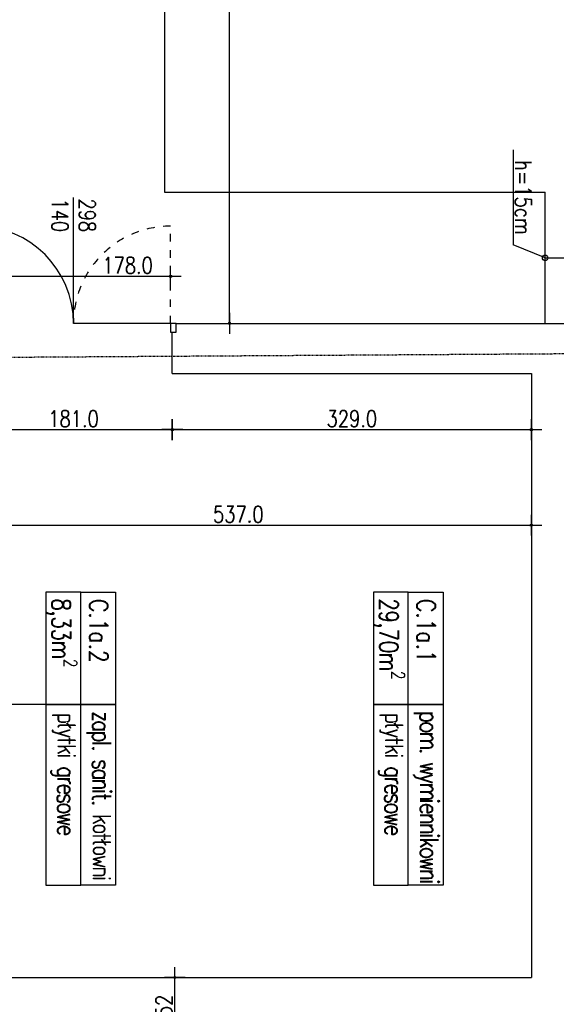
# Model space of a CAD drawing. Header units: millimetres. Extents: x 22865 to 60762, y -18816 to 15611.
# Tile 66 of 256: x 44294 to 44786, y -10942 to -10041. Entities that reach past the tile are written whole.
import ezdxf

# ---------------------------------------------------------------- set-up
doc = ezdxf.new("R2010")
doc.units = ezdxf.units.MM
for name, pattern in [('2_EGBU_A', [0]), ('3', [1, 0.5, -0.5]), ('DASHED', [15, 7, -8])]:
    doc.linetypes.add(name, pattern=pattern)
doc.layers.add('EGBB_L_0', color=7, linetype='2_EGBU_A', lineweight=50, true_color=0x804000)
for name, color, linetype in [('OPISY', 6, 'Continuous'), ('sciany murowane', 4, 'Continuous'), ('WYMIARY', 6, 'Continuous')]:
    doc.layers.add(name, color=color, linetype=linetype)
doc.styles.add('1-100', font='simplex.shx', dxfattribs={"width": 0.8, "height": 15})
doc.dimstyles.new('1-100', dxfattribs={"dimscale": 0.5, "dimtxt": 100, "dimasz": 1, "dimexe": 0.18, "dimexo": 0.0625, "dimgap": 5, "dimtad": 1, "dimdec": 1, "dimzin": 0, "dimdsep": 46, "dimtxsty": '1-100', "dimblk1": 'K', "dimblk2": 'K', "dimsah": 1, "dimcen": 0.09, "dimse1": 1, "dimse2": 1, "dimadec": 0, "dimazin": 0, "dimtfac": 1, "dimtdec": 1, "dimtofl": 0, "dimtmove": 0, "dimatfit": 3, "dimldrblk": 'K', "dimfxl": 0, "dimtolj": 1, "dimtzin": 0, "dimarcsym": 0})

# ---------------------------------------------------------------- blocks, each defined once
blk = doc.blocks.new('K')
for p, q in [((0, -19.1), (0, 19.1)), ((-19.1, 0), (19.1, 0))]:
    blk.add_line(p, q)
blk.add_circle((0, 0), 2.02)
blk = doc.blocks.new('*D2942')
at = {"layer": 'WYMIARY', "color": 0, "lineweight": -2, "ltscale": 0.2}
blk.add_line((44253.69, -10415.98), (44433.69, -10415.98), dxfattribs=at)
at = {"layer": 'WYMIARY', "color": 0, "linetype": 'ByBlock', "lineweight": -2, "xscale": 0.5, "yscale": 0.5, "zscale": 0.5, "rotation": 180}
blk.add_blockref('K', (44253.19, -10415.98), dxfattribs=at)
at = {"layer": 'WYMIARY', "color": 0, "linetype": 'ByBlock', "lineweight": -2, "xscale": 0.5, "yscale": 0.5, "zscale": 0.5}
blk.add_blockref('K', (44434.19, -10415.98), dxfattribs=at)
at = {"layer": 'WYMIARY', "color": 0, "ltscale": 0.2, "insert": (44343.69, -10405.98), "char_height": 15, "attachment_point": 5, "style": '1-100'}
blk.add_mtext('\\A1;181.0', dxfattribs=at)
blk = doc.blocks.new('*D2943')
at = {"layer": 'WYMIARY', "color": 0, "lineweight": -2, "ltscale": 0.2}
blk.add_line((44255.19, -10275.57), (44432.19, -10275.57), dxfattribs=at)
at = {"layer": 'WYMIARY', "color": 0, "linetype": 'ByBlock', "lineweight": -2, "xscale": 0.5, "yscale": 0.5, "zscale": 0.5, "rotation": 180}
blk.add_blockref('K', (44254.69, -10275.57), dxfattribs=at)
at = {"layer": 'WYMIARY', "color": 0, "linetype": 'ByBlock', "lineweight": -2, "xscale": 0.5, "yscale": 0.5, "zscale": 0.5}
blk.add_blockref('K', (44432.69, -10275.57), dxfattribs=at)
at = {"layer": 'WYMIARY', "color": 0, "ltscale": 0.2, "insert": (44393.24, -10265.57), "char_height": 15, "attachment_point": 5, "style": '1-100'}
blk.add_mtext('\\A1;178.0', dxfattribs=at)
blk = doc.blocks.new('*D2944')
at = {"layer": 'WYMIARY', "color": 0, "lineweight": -2, "ltscale": 0.2}
blk.add_line((44226.69, -10503.48), (44762.69, -10503.48), dxfattribs=at)
at = {"layer": 'WYMIARY', "color": 0, "linetype": 'ByBlock', "lineweight": -2, "xscale": 0.5, "yscale": 0.5, "zscale": 0.5, "rotation": 180}
blk.add_blockref('K', (44226.19, -10503.48), dxfattribs=at)
at = {"layer": 'WYMIARY', "color": 0, "linetype": 'ByBlock', "lineweight": -2, "xscale": 0.5, "yscale": 0.5, "zscale": 0.5}
blk.add_blockref('K', (44763.19, -10503.48), dxfattribs=at)
at = {"layer": 'WYMIARY', "color": 0, "ltscale": 0.2, "insert": (44494.69, -10493.48), "char_height": 15, "attachment_point": 5, "style": '1-100'}
blk.add_mtext('\\A1;537.0', dxfattribs=at)
blk = doc.blocks.new('*D2945')
at = {"layer": 'WYMIARY', "color": 0, "lineweight": -2, "ltscale": 0.2}
blk.add_line((44434.69, -10415.98), (44762.69, -10415.98), dxfattribs=at)
at = {"layer": 'WYMIARY', "color": 0, "linetype": 'ByBlock', "lineweight": -2, "xscale": 0.5, "yscale": 0.5, "zscale": 0.5, "rotation": 180}
blk.add_blockref('K', (44434.19, -10415.98), dxfattribs=at)
at = {"layer": 'WYMIARY', "color": 0, "linetype": 'ByBlock', "lineweight": -2, "xscale": 0.5, "yscale": 0.5, "zscale": 0.5}
blk.add_blockref('K', (44763.19, -10415.98), dxfattribs=at)
at = {"layer": 'WYMIARY', "color": 0, "ltscale": 0.2, "insert": (44598.69, -10405.98), "char_height": 15, "attachment_point": 5, "style": '1-100'}
blk.add_mtext('\\A1;329.0', dxfattribs=at)
blk = doc.blocks.new('*D2946')
at = {"layer": 'WYMIARY', "color": 0, "lineweight": -2}
blk.add_line((44436.48, -10969.15), (44436.48, -10918.15), dxfattribs=at)
at = {"layer": 'WYMIARY', "color": 0, "linetype": 'ByBlock', "lineweight": -2, "xscale": 0.5, "yscale": 0.5, "zscale": 0.5}
for p, rotation in [((44436.48, -10917.65), 90), ((44436.48, -10969.65), 270)]:
    blk.add_blockref('K', p, dxfattribs=dict(at, rotation=rotation))
at = {"layer": 'WYMIARY', "color": 0, "ltscale": 0.2, "insert": (44426.48, -10943.65), "char_height": 15, "attachment_point": 5, "rotation": 90, "style": '1-100'}
blk.add_mtext('\\A1;52', dxfattribs=at)
blk = doc.blocks.new('*D2955')
at = {"layer": 'WYMIARY', "color": 0, "lineweight": -2, "ltscale": 0.2}
blk.add_line((44202.69, -10006.91), (44910.69, -10006.91), dxfattribs=at)
at = {"layer": 'WYMIARY', "color": 0, "linetype": 'ByBlock', "lineweight": -2, "xscale": 0.5, "yscale": 0.5, "zscale": 0.5, "rotation": 180}
blk.add_blockref('K', (44202.19, -10006.91), dxfattribs=at)
at = {"layer": 'WYMIARY', "color": 0, "linetype": 'ByBlock', "lineweight": -2, "xscale": 0.5, "yscale": 0.5, "zscale": 0.5}
blk.add_blockref('K', (44911.19, -10006.91), dxfattribs=at)
at = {"layer": 'WYMIARY', "color": 0, "ltscale": 0.2, "insert": (44556.69, -9996.91), "char_height": 15, "attachment_point": 5, "style": '1-100'}
blk.add_mtext('\\A1;709.0', dxfattribs=at)
blk = doc.blocks.new('*D2960')
at = {"layer": 'WYMIARY', "color": 0, "lineweight": -2, "ltscale": 0.2}
blk.add_line((44486.57, -10318.15), (44486.57, -9582.65), dxfattribs=at)
at = {"layer": 'WYMIARY', "color": 0, "linetype": 'ByBlock', "lineweight": -2, "xscale": 0.5, "yscale": 0.5, "zscale": 0.5}
for p, rotation in [((44486.57, -9582.15), 90), ((44486.57, -10318.65), 270)]:
    blk.add_blockref('K', p, dxfattribs=dict(at, rotation=rotation))
at = {"layer": 'WYMIARY', "color": 0, "ltscale": 0.2, "insert": (44476.57, -9950.4), "char_height": 15, "attachment_point": 5, "rotation": 90, "style": '1-100'}
blk.add_mtext('\\A1;736.5', dxfattribs=at)

msp = doc.modelspace()

# ---------------------------------------------------------------- linework, layer by layer
at = {"layer": 'EGBB_L_0', "linetype": '3', "lineweight": -2}
msp.add_line((44147.03, -10350.48), (44822.06, -10346.14), dxfattribs=at)
at = {"layer": 'OPISY'}
msp.add_line((44318.38, -10667.69), (44112.8, -10667.69), dxfattribs=at)
for points in [[(44350.32, -10667.69), (44350.32, -10564.8), (44318.38, -10564.8), (44318.38, -10667.69)], [(44382.25, -10564.8), (44382.25, -10667.69), (44350.32, -10667.69), (44350.32, -10564.8)], [(44650.32, -10667.69), (44650.32, -10564.8), (44618.39, -10564.8), (44618.39, -10667.69)], [(44682.25, -10564.8), (44682.25, -10667.69), (44650.32, -10667.69), (44650.32, -10564.8)], [(44350.32, -10833.01), (44350.32, -10667.69), (44318.38, -10667.69), (44318.38, -10833.01)], [(44382.25, -10667.69), (44382.25, -10833.01), (44350.32, -10833.01), (44350.32, -10667.69)], [(44350.32, -10833.01), (44350.32, -10667.69), (44382.25, -10667.69), (44382.25, -10833.01)], [(44650.32, -10833.01), (44650.32, -10667.69), (44618.39, -10667.69), (44618.39, -10833.01)], [(44682.25, -10667.69), (44682.25, -10833.01), (44650.32, -10833.01), (44650.32, -10667.69)], [(44650.32, -10833.01), (44650.32, -10667.69), (44682.25, -10667.69), (44682.25, -10833.01)]]:
    msp.add_lwpolyline(points, close=True, dxfattribs=at)
at = {"layer": 'sciany murowane', "color": 2, "ltscale": 0.2}
for p, q in [((44427.19, -9582.15), (44427.19, -10198.65)), ((44427.19, -10198.65), (44775.69, -10198.65)), ((44775.69, -10318.65), (44775.69, -10198.65)), ((44432.69, -10318.65), (44343.69, -10318.65))]:
    msp.add_line(p, q, dxfattribs=at)
at = {"layer": 'sciany murowane', "color": 2, "linetype": 'DASHED'}
msp.add_line((44432.69, -10318.65), (44432.69, -10229.65), dxfattribs=at)
at = {"layer": 'sciany murowane', "ltscale": 0.2}
for p, q in [((44437.69, -10318.65), (44911.19, -10318.65)), ((44434.19, -10364.65), (44434.19, -10326.65)), ((44434.19, -10364.65), (44763.19, -10364.65)), ((44751.07, -10364.65), (44763.19, -10364.65)), ((44763.19, -10364.65), (44763.19, -10917.65)), ((44226.19, -10917.65), (44763.19, -10917.65))]:
    msp.add_line(p, q, dxfattribs=at)
at = {"layer": 'sciany murowane', "color": 2, "ltscale": 0.2}
msp.add_lwpolyline([(44437.69, -10326.65), (44437.69, -10318.65), (44432.69, -10318.65), (44432.69, -10326.65)], close=True, dxfattribs=at)
at = {"layer": 'sciany murowane', "ltscale": 0.2}
msp.add_lwpolyline([(44434.19, -10326.65), (44437.69, -10326.65), (44437.69, -10318.65)], dxfattribs=at)
at = {"layer": 'sciany murowane', "color": 6, "linetype": 'DASHED'}
msp.add_arc((44432.69, -10318.65), 89, 90, 180, dxfattribs=at)
at = {"layer": 'WYMIARY', "ltscale": 0.2}
for p, q in [((44746.53, -10159.69), (44746.53, -10246.89)), ((44343.69, -10318.65), (44343.69, -10203.49)), ((44775.69, -10258.65), (44746.53, -10246.89)), ((44775.69, -10258.65), (44793.94, -10258.65))]:
    msp.add_line(p, q, dxfattribs=at)
msp.add_circle((44775.69, -10258.65), 2.5, dxfattribs=at)
msp.add_arc((44254.69, -10318.65), 89, 0, 90, dxfattribs=at)

# ---------------------------------------------------------------- texts
at = {"layer": 'OPISY', "color": 1, "char_height": 17, "width": 183.8811, "attachment_point": 4, "rotation": 270, "style": '1-100'}
for s, insert in [('\\A1;{\\T0.95;\\Fsimplex8|c238;8,33m{\\H0.7x;\\S2^ ;}}', (44332.85, -10570.33)), ('\\A1;{\\T0.95;\\Fsimplex8|c238;29,70m{\\H0.7x;\\S2^ ;}}', (44632.86, -10570.33))]:
    msp.add_mtext(s, dxfattribs=dict(at, insert=insert))
at = {"layer": 'OPISY', "color": 2, "char_height": 17, "width": 183.8811, "attachment_point": 4, "rotation": 270, "style": '1-100'}
for s, insert in [('{\\Fsimplex8|c238;C.1a.2}', (44366.78, -10571.01)), ('{\\Fsimplex8|c238;C.1a.1}', (44666.78, -10571.01))]:
    msp.add_mtext(s, dxfattribs=dict(at, insert=insert))
at = {"layer": 'OPISY', "char_height": 17, "width": 302.1591, "attachment_point": 4, "rotation": 270, "style": '1-100'}
for s, insert in [('{\\T0.8;\\Fsimplex8|c238;płytki gresowe}', (44334.6, -10675.24)), ('{\\T0.75;\\Fsimplex8|c238;zapl. sanit. kotłowni\\T0.95;  }', (44366.78, -10673.68)), ('{\\T0.8;\\Fsimplex8|c238;płytki gresowe}', (44634.6, -10675.24)), ('{\\T0.75;\\Fsimplex8|c238;pom. wymiennikowni\\T0.95;  }', (44666.79, -10673.68))]:
    msp.add_mtext(s, dxfattribs=dict(at, insert=insert))
at = {"layer": 'WYMIARY', "ltscale": 0.2, "char_height": 15, "width": 63.8053, "attachment_point": 1, "rotation": 270, "style": '1-100'}
for s, insert in [('\\pxqc;h=15cm', (44763.2, -10171.46)), ('\\pxqc;298\\P140', (44363.75, -10187.81))]:
    msp.add_mtext(s, dxfattribs=dict(at, insert=insert))

# ---------------------------------------------------------------- dimensions: what is measured, and where the dimension line sits
at = {"layer": 'WYMIARY', "ltscale": 0.2}
dim = msp.add_linear_dim(base=(44486.57, -9582.15), p1=(44470.47, -10318.65), p2=(44470.47, -9582.15), angle=270, dimstyle='1-100', dxfattribs=at)
dim.commit()
dim.dimension.update_dxf_attribs({"geometry": '*D2960', "text_midpoint": (44476.57, -9950.4)})
for base, p1, p2, picture, middle in [((44911.19, -10006.91), (44202.19, -10087.86), (44911.19, -9996.36), '*D2955', (44556.69, -9996.91)), ((44434.19, -10415.98), (44253.19, -10343.52), (44434.19, -10391.09), '*D2942', (44343.69, -10405.98)), ((44763.19, -10415.98), (44434.19, -10425.54), (44763.19, -10493.92), '*D2945', (44598.69, -10405.98)), ((44763.19, -10503.48), (44226.19, -10483.19), (44763.19, -10483.19), '*D2944', (44494.69, -10493.48))]:
    dim = msp.add_linear_dim(base=base, p1=p1, p2=p2, dimstyle='1-100', dxfattribs=at)
    dim.commit()
    dim.dimension.update_dxf_attribs({"geometry": picture, "text_midpoint": middle})
dim = msp.add_linear_dim(base=(44432.69, -10275.57), p1=(44254.69, -10278.81), p2=(44432.69, -10278.81), dimstyle='1-100', dxfattribs=at)
dim.commit()
dim.dimension.update_dxf_attribs({"geometry": '*D2943', "text_midpoint": (44393.24, -10275.57), "dimtype": 160})
at = {"layer": 'WYMIARY'}
dim = msp.add_linear_dim(base=(44436.48, -10917.65), p1=(44511.36, -10969.65), p2=(44511.36, -10917.65), angle=270, dimstyle='1-100', override={"dimdec": 0, "dimtxsty": '1-100', "dimldrblk": 'K'}, dxfattribs=at)
dim.commit()
dim.dimension.update_dxf_attribs({"geometry": '*D2946', "text_midpoint": (44426.48, -10943.65)})

doc.saveas('drawing.dxf')
